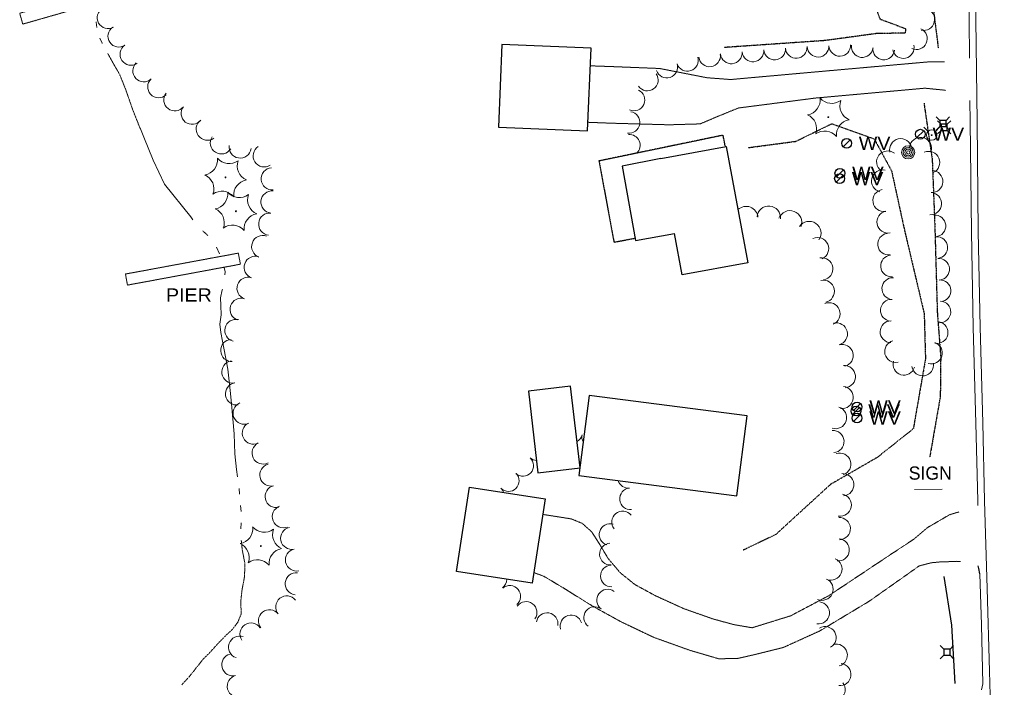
# Model space of a CAD drawing. Extents: x 386588 to 390135, y 96998 to 113606.
# Tile 58 of 93: x 388220 to 388577, y 103650 to 103892. Entities that reach past the tile are written whole.
import ezdxf
from ezdxf.enums import TextEntityAlignment as Align

# ---------------------------------------------------------------- set-up
doc = ezdxf.new("R2010")
doc.units = 0
doc.header["$MEASUREMENT"] = 0
for name, pattern in [('Wisdot1', [0.0625, 0.03125, -0.03125]), ('Wisdot3', [0.1875, 0.125, -0.0625]), ('Wisdot6', [0.375, 0.125, -0.0625, 0.03125, -0.0625, 0.03125, -0.0625])]:
    doc.linetypes.add(name, pattern=pattern)
for name, color, linetype, lineweight in [('E_BLD', 241, 'Continuous', 25), ('E_DTM_BreakLines', 30, 'Continuous', 25), ('E_DTM_SlopeBottom', 3, 'Wisdot1', 25), ('E_DTM_SlopeTop', 3, 'Wisdot1', 25), ('E_DWY', 2, 'Wisdot3', 15), ('E_DWY_PE', 2, 'Wisdot3', 15), ('E_LAND_Vegetation', 3, 'Continuous', 15), ('E_MISCPROP', 30, 'Continuous', 15), ('E_MISCPROP_HvyDash', 241, 'Wisdot3', 25), ('E_RDWY_C_and_G', 21, 'Continuous', 25), ('E_SGN', 21, 'Continuous', 15), ('E_STRUCT_Pier', 7, 'Wisdot3', 25), ('E_UTL_AG_Bold', 30, 'Continuous', 25), ('E_UTL_W', 5, 'Continuous', 25), ('E_UTL_WHydrant', 4, 'Continuous', 15), ('E_WTR', 4, 'Wisdot6', 15), ('E_WTR_Dock_Pier', 4, 'Wisdot3', 15), ('E_WTR_Elevations', 4, 'Continuous', 15)]:
    doc.layers.add(name, color=color, linetype=linetype, lineweight=lineweight)
doc.layers.add('P2S1_Complete', color=7, linetype='Continuous', lineweight=15, transparency=0.9)
doc.styles.add('Style-dot_font5', font='dot_font5.shx')

# ---------------------------------------------------------------- blocks, each defined once
blk = doc.blocks.new('HYD')
at = {"layer": 'E_UTL_WHydrant'}
for p, q in [((-3.8, 3.8), (-8.3, 8.3)), ((3.8, 3.8), (8.3, 8.3))]:
    blk.add_line(p, q, dxfattribs=at)
for radius in [5.48, 0.42]:
    blk.add_circle((0, 0), radius, dxfattribs=at)
blk = doc.blocks.new('PED')
at = {"layer": 'E_UTL_AG_Bold'}
for p, q in [((-2.5, 2.5), (-5.33, 5.33)), ((2.5, 2.5), (5.33, 5.33)), ((-2.5, -2.5), (-5.33, -5.33)), ((2.5, -2.5), (5.33, -5.33))]:
    blk.add_line(p, q, dxfattribs=at)
at = {"layer": 'E_UTL_AG_Bold', "flags": 128}
blk.add_lwpolyline([(-2.5, -2.5), (2.5, -2.5), (2.5, 2.5), (-2.5, 2.5)], close=True, dxfattribs=at)
blk = doc.blocks.new('PIER')
at = {"layer": 'E_STRUCT_Pier', "style": 'Style-dot_font5', "width": 1.111111}
blk.add_text('PIER', height=10.8, dxfattribs=at).set_placement((-16.77, -5.4))
blk = doc.blocks.new('CTRE')
at = {"layer": 'E_LAND_Vegetation'}
blk.add_circle((0, 0), 0.223, dxfattribs=at)
for centre, start, end in [((-11.97, 8.96), 280.2067, 5.9716), ((1.81, 14.92), 220.2113, 305.9762), ((13.83, 5.89), 160.2113, 245.9762), ((-13.83, -5.9), 340.2113, 65.9762), ((-1.81, -14.93), 40.2113, 125.9762)]:
    blk.add_arc(centre, 7.87, start, end, dxfattribs=at)
at = {"layer": 'E_LAND_Vegetation', "extrusion": (0, 0, -1)}
blk.add_arc((-12.03, -9.04), 7.87, 354.0728, 79.7489, dxfattribs=at)
blk = doc.blocks.new('POLE')
at = {"layer": 'E_MISCPROP'}
for radius in [4.46, 3.35, 2.23, 1.12]:
    blk.add_circle((0, 0), radius, dxfattribs=at)
blk = doc.blocks.new('WV')
at = {"layer": 'E_UTL_W'}
blk.add_line((-2.83, -2.83), (2.83, 2.83), dxfattribs=at)
blk.add_circle((0, 0), 4, dxfattribs=at)
at = {"layer": 'E_UTL_W', "style": 'Style-dot_font5', "width": 1.111111}
blk.add_text('WV', height=10.8, dxfattribs=at).set_placement((10, 0), align=Align.MIDDLE_LEFT)
blk = doc.blocks.new('SIGN')
at = {"layer": 'E_SGN', "lineweight": 13, "style": 'Style-dot_font5'}
blk.add_text('SIGN', height=12, dxfattribs=at).set_placement((0, 0), align=Align.MIDDLE_CENTER)

msp = doc.modelspace()

# ---------------------------------------------------------------- linework, layer by layer
at = {"layer": 'E_BLD', "ltscale": 5}
for p, q in [((388394.87, 103883.31), (388393.6, 103853.2)), ((388427.29, 103881.95), (388394.87, 103883.31)), ((388426.02, 103851.83), (388427.29, 103881.95)), ((388393.6, 103853.2), (388426.02, 103851.83)), ((388452.57, 103841.81), (388476.38, 103846.22)), ((388476.38, 103846.22), (388476.38, 103846.22)), ((388476.38, 103846.22), (388484.22, 103803.91)), ((388452.57, 103841.81), (388438.56, 103839.08)), ((388438.56, 103839.08), (388443.41, 103812.03)), ((388443.41, 103812.03), (388457.62, 103814.52)), ((388460.4, 103799.5), (388457.62, 103814.52)), ((388484.22, 103803.91), (388460.4, 103799.5)), ((388484.22, 103803.91), (388484.22, 103803.91)), ((388460.4, 103799.5), (388460.4, 103799.5)), ((388419.83, 103759.03), (388404.48, 103757.25)), ((388423.28, 103729.39), (388419.83, 103759.03)), ((388419.83, 103759.03), (388419.83, 103759.03)), ((388404.48, 103757.25), (388407.93, 103727.6)), ((388426.57, 103755.7), (388422.81, 103726.62)), ((388484.04, 103748.27), (388426.57, 103755.7)), ((388426.57, 103755.7), (388426.57, 103755.7)), ((388480.28, 103719.18), (388484.04, 103748.27)), ((388484.04, 103748.27), (388484.04, 103748.27)), ((388407.93, 103727.6), (388423.28, 103729.39)), ((388423.28, 103729.39), (388423.28, 103729.39)), ((388407.93, 103727.6), (388407.93, 103727.6)), ((388422.81, 103726.62), (388480.28, 103719.18)), ((388378.35, 103691.75), (388383.09, 103722.37)), ((388383.09, 103722.37), (388383.09, 103722.37)), ((388383.09, 103722.37), (388410.62, 103718.1)), ((388480.28, 103719.18), (388480.28, 103719.18)), ((388410.62, 103718.1), (388405.88, 103687.49)), ((388405.88, 103687.49), (388378.35, 103691.75)), ((388378.35, 103691.75), (388378.35, 103691.75))]:
    msp.add_line(p, q, dxfattribs=at)
at = {"layer": 'E_DTM_BreakLines'}
for p, q in [((388558.32, 103672.28), (388555.57, 103689.88)), ((388559.55, 103651), (388558.32, 103672.28))]:
    msp.add_line(p, q, dxfattribs=at)
at = {"layer": 'E_DTM_SlopeBottom'}
for points in [[(388493.72, 104059.02), (388500.39, 104048.6), (388501.41, 104038.81), (388511.48, 104006.38), (388517.86, 103983.18), (388532.95, 103957.65), (388542.85, 103916.84), (388544.66, 103910.17), (388546.31, 103906.92), (388551.5, 103897.26), (388553.41, 103881.93)], [(388548.23, 103861.9), (388551.21, 103841.48), (388552.15, 103817.52), (388553.06, 103785.88), (388554.3, 103769.73), (388554.14, 103755.21), (388550.29, 103733.24)]]:
    msp.add_lwpolyline(points, dxfattribs=at)
at = {"layer": 'E_DTM_SlopeTop'}
for points in [[(388486.48, 104057.21), (388491.8, 104040.77), (388499.09, 104003.73), (388503.44, 103974.46), (388511.05, 103953.57), (388517.54, 103934.21), (388526.24, 103908.51), (388532.22, 103892.52), (388541.58, 103889.01), (388541.37, 103887.4), (388530.88, 103887.21), (388512.18, 103884.67), (388475.58, 103882.15)], [(388484.34, 103845.77), (388501.67, 103848.07), (388514.71, 103854.45), (388530.13, 103848.95), (388536.45, 103837.29), (388541.1, 103815.95), (388548.29, 103785.49), (388548.76, 103769.02), (388544.34, 103743.6), (388531.32, 103733.23), (388514.25, 103723.37), (388494.32, 103705.13), (388482.53, 103699.48)]]:
    msp.add_lwpolyline(points, dxfattribs=at)
at = {"layer": 'E_DWY', "flags": 128}
for points in [[(388555.71, 103877), (388550.72, 103877.01)], [(388477.98, 103870.52), (388469.38, 103871.17), (388452.22, 103874.53), (388435.9, 103875.18), (388427.02, 103875.5)], [(388548.57, 103867.37), (388555.77, 103866.65), (388556.04, 103866.58)], [(388426.15, 103854.98), (388434.56, 103854.65), (388455.56, 103854.07), (388466.91, 103854.4), (388473, 103856.99), (388480.78, 103860.17)], [(388485.78, 103671.29), (388479.33, 103672.39), (388471.73, 103674.44), (388460.99, 103678.22), (388450.71, 103682.9), (388443.18, 103686.99), (388437.91, 103691.24), (388433.46, 103696.45), (388430.63, 103701.22), (388427.45, 103706.19), (388424.06, 103709.22), (388420.1, 103710.85), (388409.75, 103712.47)], [(388560.93, 103713.39), (388557.5, 103712.36), (388549.46, 103707.66), (388544.47, 103703.42)], [(388561.5, 103695.4), (388560.02, 103695.43), (388557.9, 103695.38), (388556.37, 103695.24), (388554.04, 103695.21), (388550.87, 103694.91), (388546.48, 103693.76)], [(388406.48, 103691.32), (388410.08, 103690.02), (388417.17, 103685.78), (388427.58, 103679.3), (388438.06, 103673.51), (388449.99, 103667.82), (388463.1, 103663.12), (388473.6, 103660.03), (388480.44, 103660.11), (388486.83, 103661.57)]]:
    msp.add_lwpolyline(points, dxfattribs=at)
at = {"layer": 'E_DWY_PE'}
for points in [[(388550.72, 103877.01), (388513.16, 103873.67), (388477.98, 103870.52)], [(388480.78, 103860.17), (388508.64, 103863.77), (388548.57, 103867.37)], [(388485.78, 103671.29), (388499.83, 103675.65), (388513.63, 103682.95), (388537.08, 103698.56), (388544.47, 103703.42)], [(388546.48, 103693.76), (388528.3, 103680.92), (388510.36, 103670.13), (388497.11, 103664.12), (388486.83, 103661.57)]]:
    msp.add_lwpolyline(points, dxfattribs=at)
at = {"layer": 'E_LAND_Vegetation'}
for centre, radius, start, end in [((388251.81, 103893.01), 3.97, 119.7139, 299.6985), ((388548.16, 103892.33), 3.94, 256.0268, 76.0115), ((388255.69, 103886.27), 3.97, 123.9703, 303.955), ((388545.48, 103885.36), 3.94, 245.2506, 65.2353), ((388260.12, 103879.69), 3.97, 123.9703, 303.955), ((388509.75, 103882.64), 3.94, 182.1349, 2.1196), ((388517.63, 103882.93), 3.94, 182.1349, 2.1196), ((388525.79, 103882.5), 3.94, 173.335, 353.3196), ((388540.69, 103882.15), 3.94, 192.742, 12.7267), ((388470.32, 103879.12), 3.94, 187.7509, 7.7356), ((388478.22, 103880.19), 3.94, 185.3171, 5.3017), ((388486.07, 103880.92), 3.94, 185.3171, 5.3017), ((388493.96, 103881.62), 3.94, 184.1914, 4.1761), ((388501.81, 103882.19), 3.94, 184.1914, 4.1761), ((388533.6, 103881.63), 3.94, 174.009, 353.9937), ((388264.72, 103873.66), 3.97, 133.0768, 313.0615), ((388454.77, 103875.06), 3.94, 197.9917, 17.9764), ((388462.27, 103877.49), 3.94, 197.9917, 17.9764), ((388447.72, 103870.34), 3.94, 215.4567, 35.4414), ((388270.14, 103867.87), 3.97, 133.0768, 313.0615), ((388276.03, 103863.08), 3.97, 142.2542, 322.2389), ((388442.85, 103863.11), 3.94, 245.8391, 65.8238), ((388282.3, 103858.2), 3.97, 141.948, 321.9327), ((388441.06, 103854.92), 3.94, 261.2748, 81.2595), ((388287.83, 103852.48), 4.04, 125.3578, 305.3425), ((388441.15, 103846.63), 3.94, 313.4383, 93.3921), ((388292.95, 103847.52), 4.04, 147.2768, 327.2614), ((388539.75, 103845), 4.03, 12.2208, 192.2055), ((388546.96, 103845.47), 4.03, 352.7808, 172.7655), ((388299.77, 103846), 4.04, 171.4207, 351.4054), ((388308.53, 103842.79), 4.04, 122.5833, 302.568), ((388535.05, 103840.55), 4.03, 52.5136, 232.4983), ((388549.93, 103840.38), 4.03, 293.3205, 113.3051), ((388311.44, 103834.42), 4.04, 94.1382, 274.1229), ((388533.19, 103833.66), 4.03, 76.3437, 256.3284), ((388551.03, 103833.47), 4.03, 266.7481, 86.7328), ((388311.35, 103826.01), 4.04, 84.0791, 264.0637), ((388533.68, 103826.56), 4.03, 99.064, 279.0487), ((388550.57, 103825.42), 4.03, 266.7481, 86.7328), ((388310.52, 103817.98), 4.04, 84.0791, 264.0637), ((388483.62, 103820.14), 4.29, 4.4139, 133.9404), ((388491.83, 103820.26), 4.29, 355.3659, 175.3506), ((388499.54, 103818.59), 4.29, 339.7133, 159.698), ((388535.14, 103818.72), 4.03, 101.1618, 281.1465), ((388506.52, 103814.69), 4.29, 326.0249, 146.0096), ((388552.18, 103817.33), 3.95, 274.9911, 94.9757), ((388307.99, 103809.81), 4.04, 69.7812, 249.7659), ((388509.56, 103809.06), 4.04, 294.3179, 114.3026), ((388535.38, 103810.71), 3.95, 98.089, 278.0737), ((388552.87, 103809.46), 3.95, 274.9911, 94.9757), ((388305.25, 103802.27), 4.04, 70.9417, 250.9264), ((388511.09, 103801.72), 4.04, 279.2604, 99.2451), ((388536.44, 103802.76), 3.95, 94.8864, 274.8711), ((388553.54, 103801.58), 3.95, 274.8864, 94.8711), ((388302.65, 103794.66), 4.04, 71.696, 251.6807), ((388511.64, 103793.55), 4.04, 282.3468, 102.3314), ((388536.91, 103794.56), 3.95, 86.1586, 266.1432), ((388554.04, 103793.74), 3.95, 273.599, 93.5837), ((388300.12, 103787), 4.04, 71.696, 251.6807), ((388536.38, 103786.67), 3.95, 86.1586, 266.1432), ((388553.99, 103786.07), 3.95, 267.3538, 87.3385), ((388513.71, 103785.38), 4.04, 291.9807, 111.9653), ((388298.22, 103779.33), 4.04, 76.2384, 256.223), ((388536.24, 103778.87), 3.95, 89.1234, 269.1081), ((388516.39, 103778.05), 4.04, 284.7889, 104.7736), ((388552.97, 103778.56), 3.95, 258.7886, 78.7733), ((388296.73, 103772.06), 4.04, 92.8028, 272.7875), ((388537.89, 103771.69), 3.95, 103.6506, 283.6353), ((388518.46, 103770.23), 4.04, 284.7889, 104.7736), ((388550.95, 103771.15), 3.95, 252.687, 72.6717), ((388297.12, 103764.25), 4.04, 99.4597, 279.4444), ((388519.28, 103762.56), 4.04, 274.9209, 94.9056), ((388540.94, 103767.06), 3.95, 164.0909, 344.0755), ((388547.76, 103766.79), 3.95, 188.9815, 8.9661), ((388298.44, 103756.29), 4.04, 99.4597, 279.4444), ((388518.46, 103755), 4.04, 262.393, 82.3777), ((388301.25, 103749.27), 4.04, 112.9369, 292.9216), ((388516.08, 103747.66), 4.04, 252.2591, 72.2438), ((388304.57, 103742.05), 4.04, 116.0806, 296.0652), ((388420.54, 103742.16), 3.53, 297.412, 347.1957), ((388427.42, 103740.6), 3.53, 167.211, 210.6403), ((388515.14, 103738.96), 4.04, 274.3376, 94.3223), ((388308.12, 103734.81), 4.04, 116.0806, 296.0652), ((388402.53, 103730.2), 3.86, 227.5383, 47.523), ((388407.74, 103735.9), 3.86, 227.5383, 265.1031), ((388517.61, 103730.74), 4.04, 288.5065, 108.4912), ((388310.95, 103726.82), 4.04, 103.7455, 283.7302), ((388397.27, 103724.7), 3.86, 224.4733, 44.458), ((388518.69, 103723.27), 4.04, 274.9377, 94.9223), ((388312.87, 103718.98), 4.04, 103.7455, 283.7302), ((388391.76, 103719.3), 3.86, 17.4708, 44.458), ((388440.84, 103725.98), 3.94, 197.9463, 275.6128), ((388441.61, 103718.14), 3.94, 95.6281, 275.6128), ((388517.83, 103715.85), 4.04, 259.5935, 79.5781), ((388315.5, 103711.66), 4.04, 111.244, 291.2287), ((388438.72, 103709.72), 3.94, 38.919, 218.9037), ((388517.43, 103707.33), 4.04, 272.763, 92.7477), ((388318.51, 103703.82), 4.04, 102.4365, 282.4211), ((388434.18, 103705.15), 3.94, 73.1083, 253.093), ((388434.31, 103698.04), 3.94, 93.0202, 273.0048), ((388517.06, 103699.58), 4.04, 264.5777, 84.5624), ((388320.25, 103695.94), 4.04, 102.4365, 282.4211), ((388434.64, 103690.12), 3.94, 91.6464, 271.6311), ((388514.42, 103692.61), 4.04, 247.9432, 67.9279), ((388320.18, 103687.29), 4.04, 84.3204, 264.3051), ((388392.71, 103688.92), 3.94, 306.8759, 359.9711), ((388397.74, 103682.69), 3.94, 310.2599, 130.2446), ((388511.16, 103685.29), 4.04, 245.9073, 65.892), ((388316.74, 103678.83), 4.04, 38.5582, 218.5429), ((388433.27, 103681.33), 3.94, 53.5376, 233.5223), ((388403.67, 103676.85), 3.94, 324.1541, 144.1388), ((388428.58, 103675), 3.94, 53.5376, 233.5223), ((388509.84, 103676.7), 4.04, 262.8174, 82.802), ((388310.43, 103673.8), 4.04, 38.5582, 218.5429), ((388411.31, 103672.79), 3.94, 350.7495, 170.7342), ((388419.99, 103671.97), 3.94, 16.8234, 196.808), ((388303.72, 103669.01), 4.04, 33.5676, 213.5522), ((388512.27, 103667.69), 4.04, 299.8571, 119.8418), ((388299.59, 103664.25), 4.04, 70.9461, 250.9308), ((388516.35, 103661.32), 4.04, 285.9644, 105.9491), ((388297.13, 103657.84), 4.04, 104.4458, 284.4305), ((388517.67, 103654.28), 4.04, 263.9469, 83.9316), ((388299.14, 103650.02), 4.04, 104.4458, 284.4305), ((388515.56, 103648.79), 4.04, 218.6672, 38.6518)]:
    msp.add_arc(centre, radius, start, end, dxfattribs=at)
at = {"layer": 'E_MISCPROP_HvyDash', "flags": 128}
msp.add_lwpolyline([(388476.05, 103846.16), (388475.24, 103850.28), (388430.14, 103840.92), (388435.59, 103811.42), (388443.26, 103812.86)], dxfattribs=at)
at = {"layer": 'E_RDWY_C_and_G', "ltscale": 5}
for p, q in [((388568.15, 103692.81), (388567.92, 103693.83)), ((388568.52, 103690.89), (388568.15, 103692.81))]:
    msp.add_line(p, q, dxfattribs=at)
at = {"layer": 'E_SGN', "ltscale": 5}
msp.add_line((388544.76, 103721.52), (388554.84, 103721.62), dxfattribs=at)
at = {"layer": 'E_WTR', "flags": 128}
for points in [[(388263.51, 103852.55), (388260.81, 103859.37), (388258.1, 103867.13), (388255.97, 103872.4), (388253.28, 103877.08), (388251.66, 103880.02)], [(388288, 103813.83), (388287.11, 103814.7), (388286.01, 103815.58)], [(388298.83, 103673.2), (388298.96, 103673.38), (388300.2, 103676.45), (388299.96, 103680.57), (388300.48, 103685.23), (388301.36, 103689.85), (388301.5, 103694.61), (388300.54, 103699.53), (388300.16, 103703.09), (388300.16, 103703.11)], [(388278.58, 103650.57), (388281.52, 103653.8), (388286.31, 103659.87), (388288.58, 103662.1), (388291.46, 103665.29), (388294.68, 103668.62), (388296.91, 103670.61), (388298.83, 103673.2)]]:
    msp.add_lwpolyline(points, dxfattribs=at)
at = {"layer": 'E_WTR_Dock_Pier', "flags": 128}
for points in [[(388219.67, 103894.6), (388247.19, 103902.49), (388248.32, 103898.55), (388220.8, 103890.66)], [(388299.12, 103807.43), (388258.09, 103799.83), (388258.84, 103795.81), (388299.86, 103803.41)]]:
    msp.add_lwpolyline(points, close=True, dxfattribs=at)
at = {"layer": 'E_WTR_Elevations', "flags": 128}
for points in [[(388247.7, 103889.46), (388247.44, 103891.31), (388247.43, 103891.51)], [(388249.63, 103883.62), (388249.58, 103883.71), (388248.77, 103885.5)], [(388282.6, 103819.57), (388281.88, 103820.59), (388272.32, 103832.44), (388268.15, 103841.26), (388264.76, 103849.53), (388263.51, 103852.55)], [(388292.22, 103807.19), (388291.16, 103809.62)], [(388294.22, 103799.58), (388294.27, 103800.68), (388293.91, 103802.18)], [(388296.31, 103756.41), (388295.25, 103765.22), (388294, 103772.31), (388292.7, 103778.6), (388292.36, 103781.56), (388292.9, 103785.07), (388292.78, 103788.4), (388292.58, 103791.19), (388293.29, 103794.04), (388293.38, 103794.37)], [(388298.85, 103726.11), (388298.43, 103728.76), (388297.83, 103734.5), (388297.55, 103741.72), (388296.65, 103752.61), (388296.31, 103756.41)], [(388299.55, 103719.86), (388299.37, 103721.95)], [(388300.16, 103713.59), (388299.95, 103715.68)], [(388300.05, 103707.3), (388300.14, 103709.4)]]:
    msp.add_lwpolyline(points, dxfattribs=at)
at = {"layer": 'P2S1_Complete'}
for p, q in [((388569.11, 103672.32), (388568.52, 103690.89)), ((388569.63, 103650.86), (388569.11, 103672.32)), ((388569.09, 103648.79), (388569.63, 103650.86))]:
    msp.add_line(p, q, dxfattribs=at)
at = {"layer": 'P2S1_Complete', "flags": 128}
for points in [[(388568.32, 104178.69), (388568.3, 104158.08), (388568.2, 104126.91), (388567.94, 104098.75), (388567.42, 104066.85), (388566.98, 104020.36), (388566.78, 103988.91), (388566.74, 103953.09), (388566.91, 103921.67), (388567.09, 103892.3), (388567.51, 103855.12), (388567.94, 103815.25)], [(388564.52, 104024.69), (388564.48, 104020.38), (388564.28, 103988.92), (388564.24, 103953.08), (388564.41, 103921.65), (388564.59, 103892.28), (388564.75, 103878.23)], [(388564.92, 103862.9), (388565.01, 103855.09), (388565.44, 103815.22)], [(388567.94, 103815.27), (388568.65, 103780.49), (388569.56, 103745.72), (388570.25, 103717.47), (388571.23, 103685.58), (388572.02, 103655.52), (388573.1, 103616.28), (388573.62, 103595.74), (388574.66, 103564.44), (388575.39, 103533.05), (388576.43, 103499.4), (388576.99, 103471.93), (388577.41, 103442.33), (388577.2, 103411.95), (388576.65, 103394.04), (388574.9, 103356.68), (388572.6, 103325.42), (388569.35, 103291.77), (388565.59, 103260.7), (388561.17, 103228.86), (388555.83, 103196.76), (388550.55, 103168.04), (388545.48, 103145.02)], [(388565.44, 103815.22), (388566.15, 103780.43), (388567.06, 103745.65), (388567.75, 103717.4), (388567.8, 103715.72)]]:
    msp.add_lwpolyline(points, dxfattribs=at)

# ---------------------------------------------------------------- block references
at = {"layer": 'E_LAND_Vegetation', "xscale": 0.7108526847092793, "yscale": 0.7108526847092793, "zscale": 0.7108526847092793}
for p in [(388513.45, 103856.83), (388294.47, 103834.95), (388298.23, 103822.65), (388307.29, 103700.99)]:
    msp.add_blockref('CTRE', p, dxfattribs=at)
at = {"layer": 'E_MISCPROP', "xscale": 0.5377037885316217, "yscale": 0.5377037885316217, "zscale": 0.5377037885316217}
msp.add_blockref('POLE', (388542.49, 103844.05), dxfattribs=at)
at = {"layer": 'E_SGN', "xscale": 0.3999999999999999, "yscale": 0.3999999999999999, "zscale": 0.3999999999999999}
msp.add_blockref('SIGN', (388550.52, 103727.5), dxfattribs=at)
at = {"layer": 'E_STRUCT_Pier', "xscale": 0.4444444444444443, "yscale": 0.4444444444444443, "zscale": 0.4444444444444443}
msp.add_blockref('PIER', (388280.28, 103792.22), dxfattribs=at)
at = {"layer": 'E_UTL_AG_Bold', "xscale": 0.4503659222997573, "yscale": 0.4503659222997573, "zscale": 0.4503659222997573}
for p in [(388555.11, 103854.55), (388555.57, 103853.13), (388556.56, 103662.41)]:
    msp.add_blockref('PED', p, dxfattribs=at)
at = {"layer": 'E_UTL_W', "xscale": 0.4444444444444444, "yscale": 0.4444444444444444, "zscale": 0.4444444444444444}
for p in [(388546.9, 103850.66), (388520.1, 103847.35), (388517.55, 103834.53), (388517.67, 103836.45), (388523.9, 103751.55), (388523.53, 103750.03), (388523.89, 103747.49)]:
    msp.add_blockref('WV', p, dxfattribs=at)
at = {"layer": 'E_UTL_WHydrant', "xscale": 0.3477624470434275, "yscale": 0.3477624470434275, "zscale": 0.3477624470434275}
msp.add_blockref('HYD', (388551.03, 103850.33), dxfattribs=at)

doc.saveas('drawing.dxf')
